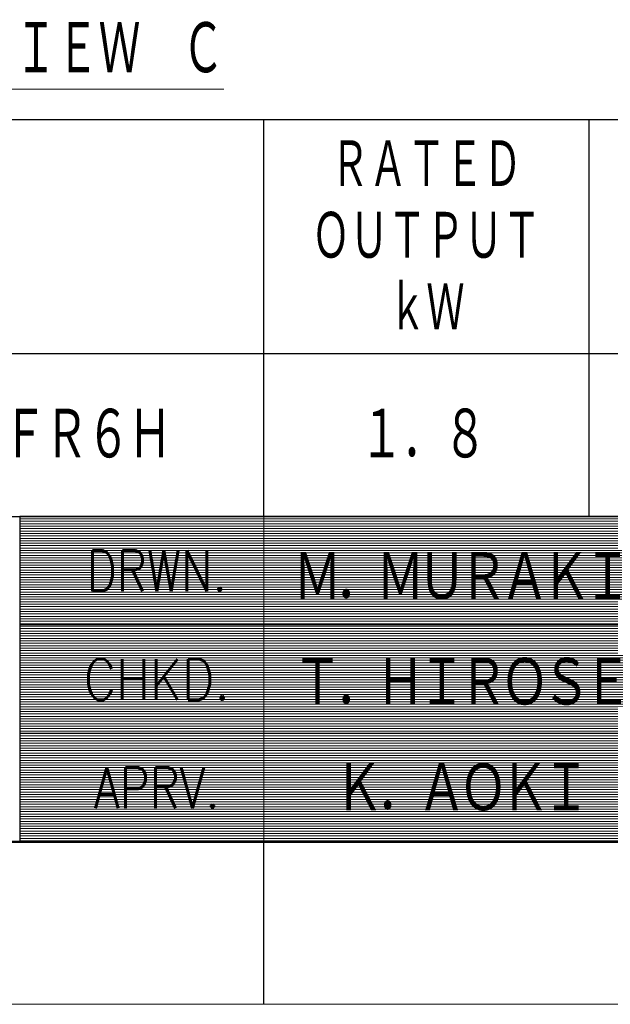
# Model space of a CAD drawing. Header units: millimetres. Extents: x 0 to 1076, y 0 to 742.
# Tile 6 of 124: x 487 to 578, y 0 to 151. Entities that reach past the tile are written whole.
import ezdxf

# ---------------------------------------------------------------- set-up
doc = ezdxf.new("R2010")
doc.units = ezdxf.units.MM
doc.header["$LTSCALE"] = 0.454724
doc.layers.add('NoLayerName_001', color=7, linetype='Continuous')
doc.styles.get("Standard").update_dxf_attribs({"font": 'txt', "bigfont": 'extfont2'})

# ---------------------------------------------------------------- blocks, each defined once
blk = doc.blocks.new('JZB_0007')
at = {"layer": 'NoLayerName_001', "color": 3, "lineweight": 13, "char_height": 3.27, "attachment_point": 5}
for s, insert in [('\\A1;\\W0.8333;\\T0.8000;Ｍ．ＭＵＲＡＫＩ', (84.818, 14.635)), ('\\A1;\\W0.8333;\\T0.8000;Ｔ．ＨＩＲＯＳＥ', (84.818, 8.135)), ('\\A1;\\W0.8333;\\T0.8000;Ｋ．ＡＯＫＩ', (84.818, 1.635))]:
    blk.add_mtext(s, dxfattribs=dict(at, insert=insert))
blk = doc.blocks.new('*X110')
at = {"color": 7, "linetype": 'Continuous', "lineweight": 13}
for p, q in [((0, 19.8), (40, 19.8)), ((0, 19.65), (40, 19.65)), ((0, 19.5), (40, 19.5)), ((0, 19.35), (40, 19.35)), ((0, 19.2), (40, 19.2)), ((0, 19.05), (40, 19.05)), ((0, 18.9), (40, 18.9)), ((0, 18.75), (40, 18.75)), ((0, 18.6), (40, 18.6)), ((0, 18.45), (40, 18.45)), ((0, 18.3), (40, 18.3)), ((0, 18.15), (40, 18.15)), ((0, 18), (40, 18)), ((0, 17.85), (40, 17.85)), ((0, 17.7), (40, 17.7)), ((0, 17.55), (40, 17.55)), ((0, 17.4), (40, 17.4)), ((0, 17.25), (40, 17.25)), ((0, 17.1), (40, 17.1)), ((0, 16.95), (40, 16.95)), ((0, 16.8), (40, 16.8)), ((0, 16.65), (40, 16.65)), ((0, 16.5), (40, 16.5)), ((0, 16.35), (40, 16.35)), ((0, 16.2), (40, 16.2)), ((0, 16.05), (40, 16.05)), ((0, 15.9), (40, 15.9)), ((0, 15.75), (40, 15.75)), ((0, 15.6), (40, 15.6)), ((0, 15.45), (40, 15.45)), ((0, 15.3), (40, 15.3)), ((0, 15.15), (40, 15.15)), ((0, 15), (40, 15)), ((0, 14.85), (40, 14.85)), ((0, 14.7), (40, 14.7)), ((0, 14.55), (40, 14.55)), ((0, 14.4), (40, 14.4)), ((0, 14.25), (40, 14.25)), ((0, 14.1), (40, 14.1)), ((0, 13.95), (40, 13.95)), ((0, 13.8), (40, 13.8)), ((0, 13.65), (40, 13.65)), ((0, 13.5), (40, 13.5)), ((0, 13.35), (40, 13.35)), ((0, 13.2), (40, 13.2)), ((0, 13.05), (40, 13.05)), ((0, 12.9), (40, 12.9)), ((0, 12.75), (40, 12.75)), ((0, 12.6), (40, 12.6)), ((0, 12.45), (40, 12.45)), ((0, 12.3), (40, 12.3)), ((0, 12.15), (40, 12.15)), ((0, 12), (40, 12)), ((0, 11.85), (40, 11.85)), ((0, 11.7), (40, 11.7)), ((0, 11.55), (40, 11.55)), ((0, 11.4), (40, 11.4)), ((0, 11.25), (40, 11.25)), ((0, 11.1), (40, 11.1)), ((0, 10.95), (40, 10.95)), ((0, 10.8), (40, 10.8)), ((0, 10.65), (40, 10.65)), ((0, 10.5), (40, 10.5)), ((0, 10.35), (40, 10.35)), ((0, 10.2), (40, 10.2)), ((0, 10.05), (40, 10.05)), ((0, 9.9), (40, 9.9)), ((0, 9.75), (40, 9.75)), ((0, 9.6), (40, 9.6)), ((0, 9.45), (40, 9.45)), ((0, 9.3), (40, 9.3)), ((0, 9.15), (40, 9.15)), ((0, 9), (40, 9)), ((0, 8.85), (40, 8.85)), ((0, 8.7), (40, 8.7)), ((0, 8.55), (40, 8.55)), ((0, 8.4), (40, 8.4)), ((0, 8.25), (40, 8.25)), ((0, 8.1), (40, 8.1)), ((0, 7.95), (40, 7.95)), ((0, 7.8), (40, 7.8)), ((0, 7.65), (40, 7.65)), ((0, 7.5), (40, 7.5)), ((0, 7.35), (40, 7.35)), ((0, 7.2), (40, 7.2)), ((0, 7.05), (40, 7.05)), ((0, 6.9), (40, 6.9)), ((0, 6.75), (40, 6.75)), ((0, 6.6), (40, 6.6)), ((0, 6.45), (40, 6.45)), ((0, 6.3), (40, 6.3)), ((0, 6.15), (40, 6.15)), ((0, 6), (40, 6)), ((0, 5.85), (40, 5.85)), ((0, 5.7), (40, 5.7)), ((0, 5.55), (40, 5.55)), ((0, 5.4), (40, 5.4)), ((0, 5.25), (40, 5.25)), ((0, 5.1), (40, 5.1)), ((0, 4.95), (40, 4.95)), ((0, 4.8), (40, 4.8)), ((0, 4.65), (40, 4.65)), ((0, 4.5), (40, 4.5)), ((0, 4.35), (40, 4.35)), ((0, 4.2), (40, 4.2)), ((0, 4.05), (40, 4.05)), ((0, 3.9), (40, 3.9)), ((0, 3.75), (40, 3.75)), ((0, 3.6), (40, 3.6)), ((0, 3.45), (40, 3.45)), ((0, 3.3), (40, 3.3)), ((0, 3.15), (40, 3.15)), ((0, 3), (40, 3)), ((0, 2.85), (40, 2.85)), ((0, 2.7), (40, 2.7)), ((0, 2.55), (40, 2.55)), ((0, 2.4), (40, 2.4)), ((0, 2.25), (40, 2.25)), ((0, 2.1), (40, 2.1)), ((0, 1.95), (40, 1.95)), ((0, 1.8), (40, 1.8)), ((0, 1.65), (40, 1.65)), ((0, 1.5), (40, 1.5)), ((0, 1.35), (40, 1.35)), ((0, 1.2), (40, 1.2)), ((0, 1.05), (40, 1.05)), ((0, 0.9), (40, 0.9)), ((0, 0.75), (40, 0.75)), ((0, 0.6), (40, 0.6)), ((0, 0.45), (40, 0.45)), ((0, 0.3), (40, 0.3)), ((0, 0.15), (40, 0.15)), ((0, 0), (40, 0))]:
    blk.add_line(p, q, dxfattribs=at)
blk = doc.blocks.new('JZB_0008')
at = {"layer": 'NoLayerName_001', "color": 7, "linetype": 'Continuous', "lineweight": 25}
for p, q in [((170, 20), (170, 0)), ((210, 20), (170, 20)), ((170, 0), (210, 0))]:
    blk.add_line(p, q, dxfattribs=at)
blk.add_blockref('*X110', (170, 0.05))

msp = doc.modelspace()

# ---------------------------------------------------------------- linework, layer by layer
at = {"layer": 'NoLayerName_001', "color": 7, "linetype": 'Continuous', "lineweight": 25}
for p, q in [((412.5, 136), (1025, 136)), ((525, 75), (525, 136)), ((575, 75), (575, 136)), ((1025, 100), (412.5, 100)), ((62.5, 75), (1025, 75)), ((412.5, 75), (1025, 75)), ((412.5, 75), (1025, 75)), ((412.5, 75), (1025, 75)), ((525, 0), (525, 25))]:
    msp.add_line(p, q, dxfattribs=at)
at = {"layer": 'NoLayerName_001', "color": 2, "linetype": 'Continuous', "lineweight": 13}
for p, q in [((525, 25), (525, 75)), ((587.5, 58.3332), (487.5, 58.3332)), ((587.5, 41.6719), (487.5, 41.6719))]:
    msp.add_line(p, q, dxfattribs=at)
at = {"layer": 'NoLayerName_001', "color": 7, "linetype": 'Continuous', "lineweight": 50}
msp.add_line((1025, 25), (62.5, 25), dxfattribs=at)
at = {"layer": 'NoLayerName_001', "color": 7, "linetype": 'Continuous', "lineweight": 13}
msp.add_line((1050, 0), (0, 0), dxfattribs=at)

# ---------------------------------------------------------------- block references
at = {"layer": 'NoLayerName_001', "xscale": 2.5, "yscale": 2.5, "zscale": 2.5}
for name, p in [('JZB_0008', (62.5, 25)), ('JZB_0007', (342.9562, 29.0375))]:
    msp.add_blockref(name, p, dxfattribs=at)

# ---------------------------------------------------------------- texts
at = {"layer": 'NoLayerName_001', "color": 3, "lineweight": 13, "insert": (480.3764, 142.4308), "char_height": 8.75, "attachment_point": 7}
msp.add_mtext('\\A1;\\W0.6667;\\LＶＩＥＷ\u3000Ｃ\\l', dxfattribs=at)
at = {"layer": 'NoLayerName_001', "color": 7, "lineweight": 13, "attachment_point": 5}
for s, insert, char_height in [('\\A1;\\W0.6667;ＲＡＴＥＤ', (550, 129), 8), ('\\A1;\\W0.6667;ＯＵＴＰＵＴ', (550, 118), 8), ('\\A1;\\W0.6667;ｋＷ', (550, 107), 8), ('\\A1;\\W0.7152;\\T0.9595;ＳＧＭ７Ｇ－２０ＤＦＲ６Ｈ', (468.8977, 87.5), 8.5), ('\\A1;\\W0.7152;\\T0.9595;１．８', (549.3976, 87.5), 8.5)]:
    msp.add_mtext(s, dxfattribs=dict(at, insert=insert, char_height=char_height))
at = {"layer": 'NoLayerName_001', "color": 2, "lineweight": 13, "char_height": 6.25, "attachment_point": 8}
for s, insert in [('\\A1;\\W0.8191;DRWN.', (508.5725, 63.4931)), ('\\A1;\\W0.8821;CHKD.', (508.5725, 46.8266)), ('\\A1;\\W0.8191;APRV.', (508.5725, 30.1601))]:
    msp.add_mtext(s, dxfattribs=dict(at, insert=insert))

doc.saveas('drawing.dxf')
